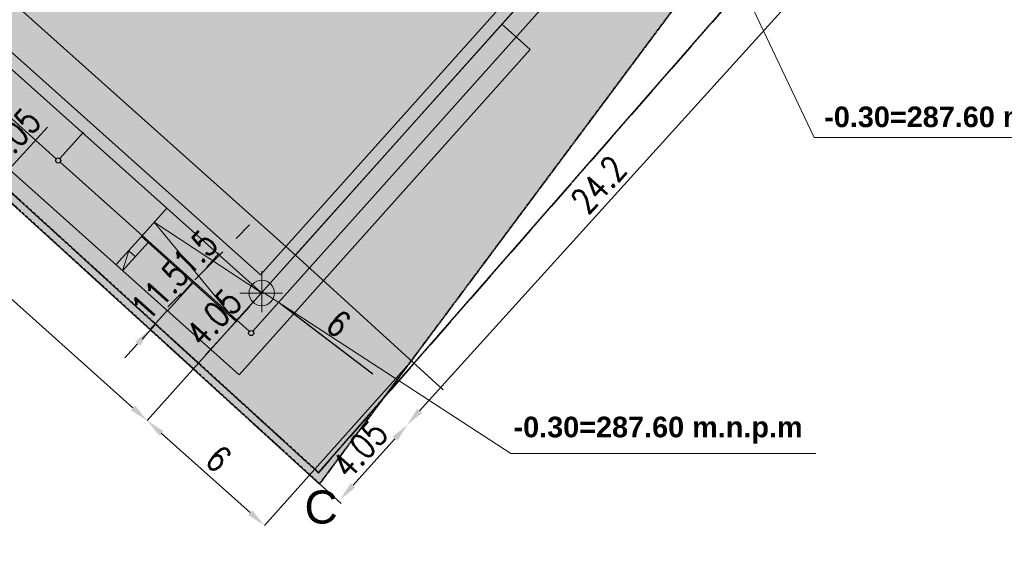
# Model space of a CAD drawing. Header units: millimetres. Extents: x -115268 to 140687, y -37779 to 24471.
# Tile 22 of 256: x -29040 to -25162, y -11015 to -8877. Entities that reach past the tile are written whole.
import ezdxf

# ---------------------------------------------------------------- set-up
doc = ezdxf.new("R2010")
doc.units = ezdxf.units.MM
doc.header["$PDMODE"] = 2
doc.header["$PDSIZE"] = 1
for name, pattern in [('0.5_0.5', [10, 5, -5]), ('AUSGEZOGEN', [0]), ('DASHED', [19.05, 12.7, -6.35])]:
    doc.linetypes.add(name, pattern=pattern)
doc.layers.get('0').update_dxf_attribs({"lineweight": 9})
for name, color, linetype, lineweight in [('A_CIENKA', 7, 'Continuous', 9), ('A_granica działki', 12, 'Continuous', 13), ('A_HATCH', 8, 'Continuous', 9), ('A_Kanalizacja opadowa', 3, 'Continuous', 30), ('A_OPIS', 7, 'Continuous', 9), ('A_WIDOK', 253, 'Continuous', 9), ('\x9dciany', 7, 'Continuous', 9)]:
    doc.layers.add(name, color=color, linetype=linetype, lineweight=lineweight)
doc.layers.add('A_WYMIAR', color=253, linetype='Continuous', lineweight=5, transparency=0.2)
doc.layers.add('WYMIARY', color=7, linetype='Continuous')
doc.styles.add('Arial', font='arial.ttf')
doc.styles.add('WYMIARY', font='romans.shx', dxfattribs={"width": 0.8})
doc.dimstyles.new('SKALA_1_500', dxfattribs={"dimscale": 5, "dimtxt": 20, "dimasz": 15, "dimexe": 1, "dimexo": 1, "dimgap": 5, "dimtad": 1, "dimdec": 4, "dimlfac": 0.01, "dimrnd": 0.5, "dimdsep": 46, "dimtxsty": 'WYMIARY', "dimcen": 0.1, "dimdle": 1, "dimse1": 1, "dimse2": 1, "dimadec": 4, "dimazin": 0, "dimtfac": 1, "dimtdec": 4, "dimtix": 1, "dimtmove": 2, "dimatfit": 3, "dimfxl": 1, "dimtolj": 1, "dimarcsym": 0})

# ---------------------------------------------------------------- blocks, each defined once
blk = doc.blocks.new('*D151')
at = {"layer": 'A_WYMIAR', "color": 0, "lineweight": -2, "transparency": 16777216}
blk.add_line((-29093.1, -9478.6), (-28930.1, -9299.9), dxfattribs=at)
at = {"layer": 'A_WYMIAR', "color": 0, "transparency": 16777216}
for points in [[(-28939.3, -9291.4), (-28920.8, -9308.3), (-28879.5, -9244.5)], [(-29102.3, -9470.2), (-29083.8, -9487), (-29143.6, -9534)]]:
    blk.add_solid(points, dxfattribs=at)
at = {"layer": 'Defpoints', "color": 0, "transparency": 16777216}
for p in [(-28883, -9241.3), (-28879.5, -9244.5), (-29140.8, -9536.6)]:
    blk.add_point(p, dxfattribs=at)
at = {"layer": 'A_WYMIAR', "color": 0, "transparency": 16777216, "insert": (-29067, -9338.7), "char_height": 100, "attachment_point": 5, "rotation": 47.6369, "style": 'WYMIARY'}
blk.add_mtext('\\A1;4.05', dxfattribs=at)
blk = doc.blocks.new('*D162')
at = {"layer": 'A_WYMIAR', "color": 0, "lineweight": -2, "transparency": 16777216}
for p, q in [((-28187.3, -9738.6), (-28134.3, -9685.5)), ((-28240.2, -9791.7), (-28350.5, -9902.3)), ((-28403.4, -9955.4), (-28456.4, -10008.6))]:
    blk.add_line(p, q, dxfattribs=at)
at = {"layer": 'A_WYMIAR', "color": 0, "transparency": 16777216}
for points in [[(-28196.1, -9729.8), (-28178.4, -9747.5), (-28240.2, -9791.7)], [(-28412.3, -9946.6), (-28394.6, -9964.3), (-28350.5, -9902.3)]]:
    blk.add_solid(points, dxfattribs=at)
at = {"layer": 'Defpoints', "color": 0, "transparency": 16777216}
for p in [(-28350.5, -9902.3), (-28077.5, -9953.9), (-28187.8, -10064.5)]:
    blk.add_point(p, dxfattribs=at)
at = {"layer": 'A_WYMIAR', "color": 0, "transparency": 16777216, "insert": (-28348.4, -9794.1), "char_height": 100, "attachment_point": 5, "rotation": 45.0864, "style": 'WYMIARY'}
blk.add_mtext('\\A1;1.5', dxfattribs=at)
blk = doc.blocks.new('*D163')
at = {"layer": 'A_WYMIAR', "color": 0, "lineweight": -2, "transparency": 16777216}
for p, q in [((-28304.2, -9853.4), (-28254.2, -9797.5)), ((-28354.2, -9909.3), (-28457.3, -10024.6)), ((-28507.3, -10080.5), (-28557.4, -10136.4))]:
    blk.add_line(p, q, dxfattribs=at)
at = {"layer": 'A_WYMIAR', "color": 0, "transparency": 16777216}
for points in [[(-28313.5, -9845.1), (-28294.9, -9861.8), (-28354.2, -9909.3)], [(-28516.7, -10072.2), (-28498, -10088.9), (-28457.3, -10024.6)]]:
    blk.add_solid(points, dxfattribs=at)
at = {"layer": 'Defpoints', "color": 0, "transparency": 16777216}
for p in [(-28463.6, -10019.1), (-28457.3, -10024.6), (-28184.1, -10061.5)]:
    blk.add_point(p, dxfattribs=at)
at = {"layer": 'A_WYMIAR', "color": 0, "transparency": 16777216, "insert": (-28461.7, -9917), "char_height": 100, "attachment_point": 5, "rotation": 48.1831, "style": 'WYMIARY'}
blk.add_mtext('\\A1;1.5', dxfattribs=at)
blk = doc.blocks.new('*D164')
at = {"layer": 'A_WYMIAR', "color": 0, "lineweight": -2, "transparency": 16777216}
for p, q in [((-28408.9, -9967.3), (-28358.9, -9911.4)), ((-28458.9, -10023.2), (-28525.5, -10097.7)), ((-28575.5, -10153.6), (-28625.5, -10209.5))]:
    blk.add_line(p, q, dxfattribs=at)
at = {"layer": 'A_WYMIAR', "color": 0, "transparency": 16777216}
for points in [[(-28418.2, -9959), (-28399.6, -9975.7), (-28458.9, -10023.2)], [(-28584.8, -10145.2), (-28566.2, -10161.9), (-28525.5, -10097.7)]]:
    blk.add_solid(points, dxfattribs=at)
at = {"layer": 'Defpoints', "color": 0, "transparency": 16777216}
for p in [(-28458.9, -10023.2), (-28527.6, -10095.8), (-28525.5, -10097.7)]:
    blk.add_point(p, dxfattribs=at)
at = {"layer": 'A_WYMIAR', "color": 0, "transparency": 16777216, "insert": (-28548.1, -10010.5), "char_height": 100, "attachment_point": 5, "rotation": 48.1831, "style": 'WYMIARY'}
blk.add_mtext('\\A1;1', dxfattribs=at)
blk = doc.blocks.new('*D839')
at = {"color": 0, "lineweight": -2, "transparency": 16777216}
blk.add_line((-27464.4, -10418.6), (-25942.2, -8734.6), dxfattribs=at)
at = {"color": 0, "transparency": 16777216}
for points in [[(-25951.4, -8726.2), (-25932.9, -8742.9), (-25891.9, -8678.9)], [(-27473.6, -10410.2), (-27455.1, -10427), (-27514.7, -10474.2)]]:
    blk.add_solid(points, dxfattribs=at)
at = {"layer": 'Defpoints', "color": 0, "transparency": 16777216}
for p in [(-26837.6, -7824), (-25891.9, -8678.9), (-28460.4, -9619.3)]:
    blk.add_point(p, dxfattribs=at)
at = {"color": 0, "lineweight": 30, "transparency": 16777216, "insert": (-26758.9, -9526.3), "char_height": 100, "attachment_point": 5, "rotation": 47.8893, "style": 'WYMIARY'}
blk.add_mtext('\\A1;24.2', dxfattribs=at)
blk = doc.blocks.new('*D840')
at = {"color": 0, "lineweight": -2, "transparency": 16777216}
blk.add_line((-27726.8, -10711.6), (-27561.7, -10528), dxfattribs=at)
at = {"color": 0, "transparency": 16777216}
for points in [[(-27571, -10519.6), (-27552.4, -10536.3), (-27511.6, -10472.2)], [(-27736.1, -10703.3), (-27717.5, -10720), (-27776.9, -10767.4)]]:
    blk.add_solid(points, dxfattribs=at)
at = {"layer": 'Defpoints', "color": 0, "transparency": 16777216}
for p in [(-28451.2, -9627.6), (-28716.5, -9922.9), (-27511.6, -10472.2)]:
    blk.add_point(p, dxfattribs=at)
at = {"color": 0, "lineweight": 30, "transparency": 16777216, "insert": (-27700, -10569.7), "char_height": 100, "attachment_point": 5, "rotation": 48.0495, "style": 'WYMIARY'}
blk.add_mtext('\\A1;4.05', dxfattribs=at)
blk = doc.blocks.new('*D841')
at = {"color": 0, "lineweight": -2, "transparency": 16777216}
blk.add_line((-30247.8, -8926.7), (-28593.5, -10406.7), dxfattribs=at)
at = {"color": 0, "transparency": 16777216}
for points in [[(-30239.5, -8917.4), (-30256.1, -8936), (-30303.7, -8876.7)], [(-28585.2, -10397.4), (-28601.8, -10416), (-28537.6, -10456.7)]]:
    blk.add_solid(points, dxfattribs=at)
at = {"layer": 'Defpoints', "color": 0, "transparency": 16777216}
for p in [(-29720, -8224.2), (-27953.8, -9804.2), (-28537.6, -10456.7)]:
    blk.add_point(p, dxfattribs=at)
at = {"color": 0, "lineweight": 30, "transparency": 16777216, "insert": (-29370.6, -9610.8), "char_height": 100, "attachment_point": 5, "rotation": 318.1831, "style": 'WYMIARY'}
blk.add_mtext('\\A1;23.7', dxfattribs=at)
blk = doc.blocks.new('*D842')
at = {"color": 0, "lineweight": -2, "transparency": 16777216}
blk.add_line((-28481.9, -10506.5), (-28131.8, -10819.4), dxfattribs=at)
at = {"color": 0, "transparency": 16777216}
for points in [[(-28473.5, -10497.2), (-28490.2, -10515.8), (-28537.8, -10456.5)], [(-28123.4, -10810.1), (-28140.1, -10828.7), (-28075.9, -10869.4)]]:
    blk.add_solid(points, dxfattribs=at)
at = {"layer": 'Defpoints', "color": 0, "transparency": 16777216}
for p in [(-28537.8, -10456.5), (-28075.9, -10869.4), (-28075.9, -10869.4)]:
    blk.add_point(p, dxfattribs=at)
at = {"color": 0, "lineweight": 30, "transparency": 16777216, "insert": (-28256.8, -10607), "char_height": 100, "attachment_point": 5, "rotation": 318.2079, "style": 'WYMIARY'}
blk.add_mtext('\\A1;6', dxfattribs=at)
blk = doc.blocks.new('*D860')
at = {"layer": 'A_WYMIAR', "color": 0, "lineweight": -2, "transparency": 16777216}
blk.add_line((-28306.2, -10196.2), (-28133.5, -10006.7), dxfattribs=at)
at = {"layer": 'A_WYMIAR', "color": 0, "transparency": 16777216}
for points in [[(-28142.7, -9998.3), (-28124.2, -10015.2), (-28082.9, -9951.3)], [(-28315.5, -10187.8), (-28297, -10204.6), (-28356.8, -10251.6)]]:
    blk.add_solid(points, dxfattribs=at)
at = {"layer": 'Defpoints', "color": 0, "transparency": 16777216}
for p in [(-28086.4, -9948.1), (-28082.9, -9951.3), (-28353.9, -10254.2)]:
    blk.add_point(p, dxfattribs=at)
at = {"layer": 'A_WYMIAR', "color": 0, "transparency": 16777216, "insert": (-28275.3, -10050.9), "char_height": 100, "attachment_point": 5, "rotation": 47.6369, "style": 'WYMIARY'}
blk.add_mtext('\\A1;4.05', dxfattribs=at)
blk = doc.blocks.new('*D861')
at = {"layer": 'A_WYMIAR', "color": 0, "lineweight": -2, "ltscale": 0.5, "transparency": 16777216}
blk.add_line((-28011.1, -9996.4), (-27648.3, -10272), dxfattribs=at)
at = {"layer": 'A_WYMIAR', "color": 0, "ltscale": 0.5, "transparency": 16777216}
for points in [[(-28003.6, -9986.4), (-28018.7, -10006.3), (-28070.9, -9951)], [(-27640.8, -10262.1), (-27655.9, -10282), (-27588.6, -10317.4)]]:
    blk.add_solid(points, dxfattribs=at)
at = {"layer": 'Defpoints', "color": 0, "ltscale": 0.5, "transparency": 16777216}
for p in [(-28070.9, -9951), (-27588.6, -10317.4), (-27588.6, -10317.4)]:
    blk.add_point(p, dxfattribs=at)
at = {"layer": 'A_WYMIAR', "color": 0, "ltscale": 0.5, "transparency": 16777216, "insert": (-27784.4, -10074.5), "char_height": 100, "attachment_point": 5, "rotation": 322.7746, "style": 'WYMIARY'}
blk.add_mtext('\\A1;6', dxfattribs=at)

msp = doc.modelspace()

# ---------------------------------------------------------------- hatches: boundary and pattern name
at = {"linetype": 'AUSGEZOGEN', "lineweight": 0, "true_color": 0x000000}
h = msp.add_hatch(color=18, dxfattribs=at)
h.paths.add_polyline_path([(-28520.00026, -6882.48338), (-28482.7363, -6915.821), (-28236.03787, -6640.0677), (-27215.00538, -7553.51866), (-27181.66775, -7516.2547), (-28239.9642, -6569.46612)], flags=0)
h.paths.add_polyline_path([(-26544.25411, -8153.59593), (-27584.38804, -9316.23147), (-27547.12408, -9349.5691), (-26473.65252, -8149.6696), (-27181.66775, -7516.2547), (-27215.00538, -7553.51866)], flags=0)
h.paths.add_polyline_path([(-27547.12408, -9349.5691), (-27584.38804, -9316.23147), (-28091.11996, -9882.64366), (-29074.88849, -9002.53032), (-29108.22612, -9039.79428), (-28087.19363, -9953.24524)], flags=0)
h.paths.add_polyline_path([(-29782.90372, -8369.11543), (-28482.7363, -6915.821), (-28520.00026, -6882.48338), (-29853.50531, -8373.04176), (-29108.22612, -9039.79428), (-29074.88849, -9002.53032)], flags=0)
at = {"layer": 'A_HATCH', "true_color": 0x58ba48, "transparency": 33554559}
h = msp.add_hatch(color=85, dxfattribs=at)
h.dxf.hatch_style = 1
h.paths.add_polyline_path([(-28630.17584, -5952.01349), (-28736.12004, -5857.23215), (-30361.44087, -7650.26924), (-30243.71695, -7755.58913)])
edge = h.paths.add_edge_path()
edge.add_line((-28296.79958, -5579.37389), (-28083.14512, -5342.57166))
edge.add_arc((-28375.71911, -5198.01506), 326.33748, 333.70668449, 375.23204617)
edge.add_line((-28060.84596, -5112.27678), (-28736.12004, -5857.23215))
edge.add_line((-28736.12004, -5857.23215), (-28630.17584, -5952.01349))
edge.add_line((-28630.17584, -5952.01349), (-28296.79958, -5579.37389))
h.paths.add_polyline_path([(-30577.09321, -8128.22872), (-30243.71695, -7755.58913), (-30361.44087, -7650.26924), (-30745.12107, -8073.54127), (-27858.33129, -10706.13174), (-27493.34827, -10216.16402), (-27842.05124, -9904.20228), (-28175.42751, -10276.84188)])
h.paths.add_polyline_path([(-28821.70547, -7219.72187), (-28821.70547, -6916.00391), (-29957.75518, -8185.85169), (-29806.83263, -8320.87222)])
h.paths.add_polyline_path([(-28768.48082, -7160.2287), (-28919.40337, -7025.20817), (-28821.70547, -6916.00391), (-28821.70547, -7219.72187)], flags=17)
h.paths.add_polyline_path([(-26155.379, -8420.02089), (-26042.10184, -8267.39395), (-26342.39797, -7998.73642), (-26475.74878, -8147.78997), (-26473.65151, -8149.66848), (-27140.40504, -8894.94879), (-27028.61317, -8994.96167), (-27842.05124, -9904.20228), (-27493.34827, -10216.16402)])
h.paths.add_polyline_path([(-25440.8582, -7457.2926), (-25679.60677, -7243.36779), (-26016.01357, -7619.37767), (-27589.27456, -6213.36074), (-27719.69825, -6363.64109), (-26142.22232, -7774.98905), (-26342.39797, -7998.73642), (-26042.10184, -8267.39395)])
at = {"layer": 'A_HATCH', "true_color": 0x939598, "transparency": 33554648}
h = msp.add_hatch(color=252, dxfattribs=at)
h.dxf.hatch_style = 1
edge = h.paths.add_edge_path()
edge.add_line((-27674.27093, -5458.27578), (-28060.84578, -5112.27658))
edge.add_line((-28060.84578, -5112.27658), (-28060.84596, -5112.27678))
edge.add_arc((-28375.71911, -5198.01506), 326.33748, -26.29331551, 15.23204617, ccw=False)
edge.add_line((-28083.14512, -5342.57166), (-28296.79958, -5579.37389))
edge.add_line((-28296.79958, -5579.37389), (-28630.17584, -5952.01349))
edge.add_line((-28630.17584, -5952.01349), (-28392.4506, -6164.6907))
edge.add_line((-28392.4506, -6164.6907), (-27674.27093, -5458.27578))
edge = h.paths.add_edge_path()
edge.add_arc((-27541.35201, -5934.83565), 311.57202, 79.38971076, 122.65184613, ccw=False)
edge.add_line((-27483.98292, -5628.5908), (-27674.27093, -5458.27578))
edge.add_line((-27674.27093, -5458.27578), (-28392.4506, -6164.6907))
edge.add_line((-28392.4506, -6164.6907), (-28257.56765, -6285.36165))
edge.add_line((-28257.56765, -6285.36165), (-27709.45536, -5672.50306))
edge = h.paths.add_edge_path()
edge.add_line((-27214.68532, -5869.6224), (-27483.98292, -5628.5908))
edge.add_arc((-27541.35201, -5934.83565), 311.57202, 79.38971076, 122.65184613)
edge.add_line((-27709.45536, -5672.50306), (-28257.56765, -6285.36165))
edge.add_line((-28257.56765, -6285.36165), (-28106.6137, -6420.41028))
edge.add_line((-28106.6137, -6420.41028), (-27906.58794, -6196.82652))
edge.add_line((-27906.58794, -6196.82652), (-27058.96722, -6955.13731))
edge.add_line((-27058.96722, -6955.13731), (-26927.05499, -6804.79474))
edge.add_line((-26927.05499, -6804.79474), (-27551.52039, -6246.12642))
edge.add_line((-27551.52039, -6246.12642), (-27214.68532, -5869.6224))
h.paths.add_polyline_path([(-27214.68532, -5869.6224), (-27551.52039, -6246.12642), (-27248.95533, -6177.91448)], flags=17)
h.paths.add_polyline_path([(-27248.95533, -6177.91448), (-27551.52039, -6246.12642), (-27283.21988, -6486.15733)], flags=17)
h.paths.add_polyline_path([(-26760.15619, -6276.44332), (-26946.43862, -6109.71343), (-27283.21988, -6486.15733), (-27096.90008, -6652.84546)])
h.paths.add_polyline_path([(-26946.40269, -6109.67327), (-27214.6767, -5869.5449), (-27248.95533, -6177.91448), (-27283.21988, -6486.15733)], flags=17)
h.paths.add_polyline_path([(-26593.97692, -6425.18011), (-26760.15619, -6276.44332), (-27096.90008, -6652.84546), (-26927.05499, -6804.79474)], flags=17)
h.paths.add_polyline_path([(-26573.87377, -6443.1732), (-26593.97692, -6425.18011), (-26927.05499, -6804.79474), (-26910.58028, -6819.53359)], flags=17)
h.paths.add_polyline_path([(-26573.87377, -6443.1732), (-26910.58028, -6819.53359), (-26724.26049, -6986.22172), (-26387.59134, -6609.90308)], flags=17)
h.paths.add_polyline_path([(-26387.59134, -6609.90308), (-26724.26049, -6986.22172), (-26537.94069, -7152.90985), (-26201.30891, -6776.63296)], flags=17)
h.paths.add_polyline_path([(-25680.40487, -7242.86196), (-26201.30891, -6776.63296), (-26537.94069, -7152.90985), (-26145.70742, -7503.94809)])
h.paths.add_polyline_path([(-25944.64171, -7539.60032), (-25680.40487, -7242.86196), (-26145.70742, -7503.94809), (-26016.21685, -7619.60816)])
h.paths.add_polyline_path([(-27719.69825, -6363.64109), (-27588.60844, -6212.59321), (-26145.70742, -7503.94809), (-26016.21685, -7619.60816), (-25944.64171, -7539.60032), (-26016.21685, -7619.60816), (-25978.9813, -7652.97424)])
h.paths.add_polyline_path([(-26140.82491, -7773.42709), (-27719.69825, -6363.64109), (-25978.9813, -7652.97424), (-26016.21685, -7619.60816), (-26351.62089, -7319.59798), (-26537.94069, -7152.90985), (-26724.26049, -6986.22172), (-26910.58028, -6819.53359), (-26927.05499, -6804.79474), (-27058.96722, -6955.13731), (-26673.15088, -7300.30195), (-27006.52986, -7672.94342), (-26473.65524, -8149.67148), (-26473.75263, -8148.61589), (-26476.22688, -8148.32437)])
h.paths.add_polyline_path([(-26673.15088, -7300.30195), (-27058.96722, -6955.13731), (-27082.05186, -6981.44726), (-26722.57199, -7303.05038), (-27032.61366, -7649.606), (-27006.52889, -7672.94234)], flags=17)
h.paths.add_polyline_path([(-27082.05186, -6981.44726), (-27390.18716, -7329.70705), (-27032.61299, -7649.60525), (-26722.57199, -7303.05038)], flags=17)
h.paths.add_polyline_path([(-27557.28468, -6556.28756), (-27867.3246, -6902.84238), (-27390.18608, -7329.707), (-27082.05186, -6981.44726)])
h.paths.add_polyline_path([(-27906.58794, -6196.82652), (-28239.9642, -6569.46612), (-27867.3246, -6902.84238), (-27557.28468, -6556.28756)], flags=17)
h.paths.add_polyline_path([(-27906.58794, -6196.82652), (-27557.28468, -6556.28756), (-27082.05186, -6981.44726), (-27058.96722, -6955.13731)])
h.paths.add_polyline_path([(-28106.6137, -6420.41028), (-28257.56765, -6285.36165), (-28437.55943, -6486.61513), (-28286.63688, -6621.63566)])
h.paths.add_polyline_path([(-28257.56765, -6285.36165), (-28392.4506, -6164.6907), (-28821.70547, -6586.9138), (-28821.70547, -6916.00391), (-28919.40337, -7025.20817), (-28768.48082, -7160.2287), (-28286.63688, -6621.63566), (-28437.55943, -6486.61513)])
h.paths.add_polyline_path([(-28392.4506, -6164.6907), (-28630.17584, -5952.01349), (-30243.71695, -7755.58913), (-29806.83263, -8320.87222), (-29806.83263, -8320.87222), (-29957.75518, -8185.85169), (-28821.70547, -6916.00391), (-28821.70547, -6586.9138)])
h.paths.add_polyline_path([(-28400.41083, -9605.94136), (-28634.67604, -9865.98226), (-28175.42751, -10276.84188), (-27842.05124, -9904.20228), (-27953.84312, -9804.1894), (-28053.856, -9915.98128)])
h.paths.add_polyline_path([(-27028.61317, -8994.96167), (-27140.40504, -8894.94879), (-27953.84312, -9804.1894), (-27842.05124, -9904.20228)])
h.paths.add_polyline_path([(-28408.04766, -9599.10918), (-28367.96503, -9634.96849), (-28003.84956, -9860.08534), (-28086.42404, -9952.38501)])
h.paths.add_polyline_path([(-28367.96503, -9634.96849), (-28400.41083, -9605.94136), (-28053.856, -9915.98128), (-28003.84956, -9860.08534)], flags=17)
h.paths.add_polyline_path([(-28367.96503, -9634.96849), (-28426.4956, -9582.60502), (-28400.41083, -9605.94136)], flags=17)
h.paths.add_polyline_path([(-28400.41083, -9605.94136), (-28426.4956, -9582.60502), (-28634.70813, -9865.95356), (-28450.41726, -9661.8373)], flags=17)
h.paths.add_polyline_path([(-28450.41726, -9661.8373), (-28634.70813, -9865.95356), (-28500.4237, -9717.73324)], flags=16)
h.paths.add_polyline_path([(-28634.70813, -9865.95356), (-28659.85898, -9843.45274), (-28634.67604, -9865.98226)])
h.paths.add_polyline_path([(-29806.83263, -8320.87222), (-30243.71695, -7755.58913), (-30577.09321, -8128.22872), (-28659.85898, -9843.45274), (-28634.70813, -9865.95356), (-28426.4956, -9582.60502), (-28367.96503, -9634.96849), (-28491.70404, -9524.26729)])
h.paths.add_polyline_path([(-26844.42402, -6746.52616), (-26486.16102, -7057.95944), (-26477.18356, -7065.99102), (-26835.44657, -6754.55774)], flags=17)
at = {"layer": '\x9dciany', "ltscale": 0.5, "true_color": 0xffffff, "transparency": 33554661}
h = msp.add_hatch(color=7, dxfattribs=at)
h.dxf.hatch_style = 1
h.paths.add_polyline_path([(-28091.11996, -9882.64366), (-26544.25411, -8153.59593), (-28236.03787, -6640.0677), (-29782.90372, -8369.11543)])
at = {"layer": '\x9dciany', "linetype": 'AUSGEZOGEN', "lineweight": 0}
for points in [[(-27307.55193, -9185.74651), (-27260.74376, -9328.25614), (-27160.73088, -9216.46426)], [(-28819.58729, -9392.07415), (-28962.09693, -9438.88232), (-28850.30505, -9538.8952)], [(-28664.88124, -9530.47953), (-28807.39088, -9577.2877), (-28695.599, -9677.30058)]]:
    msp.add_hatch(color=256, dxfattribs=at).paths.add_polyline_path(points, flags=0)
at = {"layer": '\x9dciany', "ltscale": 0.5, "true_color": 0xff0000, "transparency": 33554687}
h = msp.add_hatch(color=1, dxfattribs=at)
h.dxf.hatch_style = 1
h.paths.add_polyline_path([(-28086.42404, -9903.93019, 0.4142135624), (-28136.42404, -9953.93019), (-28100.40454, -9953.93019), (-28086.42404, -9948.14818)])
h.paths.add_polyline_path([(-28036.42404, -9953.93019), (-28086.42404, -9953.93019), (-28086.42404, -10003.93019, 0.4142135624)])
h.paths.add_polyline_path([(-28086.42404, -9948.14818), (-28100.40454, -9953.93019), (-28086.42404, -9953.93019)], flags=17)

# ---------------------------------------------------------------- linework, layer by layer
at = {"color": 7, "linetype": 'AUSGEZOGEN', "lineweight": 0}
msp.add_line((-26474.23072, -8149.15029), (-27953.84312, -9804.1894), dxfattribs=at)
at = {"color": 1, "lineweight": 20, "ltscale": 0.5, "true_color": 0xff0000}
for points in [[(-26475.75783, -8147.80009), (-25910.90855, -9341.70501), (-24709.661, -9341.70501)], [(-28086.42404, -9948.14818), (-27104.95647, -10586.20164), (-25903.70893, -10586.20164)]]:
    msp.add_lwpolyline(points, dxfattribs=at)
at = {"layer": 'A_CIENKA', "color": 1, "linetype": 'Continuous', "lineweight": 20, "ltscale": 100, "true_color": 0xff0000}
for p, q in [((-28086.42404, -10029.01276), (-28086.42404, -9867.2836)), ((-28173.20403, -9953.93019), (-28004.07009, -9953.93019))]:
    msp.add_line(p, q, dxfattribs=at)
at = {"layer": 'A_CIENKA', "color": 7, "linetype": 'AUSGEZOGEN', "lineweight": 0}
msp.add_lwpolyline([(-29720.1548, -8223.98592), (-27953.84312, -9804.1894), (-27953.84312, -9804.1894)], dxfattribs=at)
at = {"layer": 'A_CIENKA', "ltscale": 0.5}
for points in [[(-28537.79441, -10456.50582), (-27954.04668, -9804.0073)], [(-27371.32149, -10335.41651), (-27953.84312, -9804.1894)], [(-28076.0346, -10869.61211), (-27492.28687, -10217.11359)], [(-27774.08369, -10782.96085), (-27858.3313, -10706.13175)]]:
    msp.add_lwpolyline(points, dxfattribs=at)
at = {"layer": 'A_CIENKA', "color": 1, "linetype": 'Continuous', "lineweight": 20, "ltscale": 100, "true_color": 0xff0000}
msp.add_circle((-28086.42404, -9953.93019), 50, dxfattribs=at)
at = {"layer": 'A_granica działki', "color": 242, "linetype": '0.5_0.5', "lineweight": 40, "ltscale": 0.05, "true_color": 0xcd2027}
msp.add_lwpolyline([(-28060.78275, -5112.20705), (-30745.12107, -8073.54127), (-27858.33129, -10706.13174), (-26155.379, -8420.02089), (-25440.84606, -7457.27624)], close=True, dxfattribs=at)
at = {"layer": 'A_granica działki', "color": 180, "linetype": '0.5_0.5', "lineweight": 40, "ltscale": 0.05, "true_color": 0x3413ec}
msp.add_lwpolyline([(-28058.57752, -5154.44332), (-30702.80601, -8071.52878), (-27862.59736, -10661.63987), (-25249.12583, -7669.30001), (-25249.12583, -7669.30001)], close=True, dxfattribs=at)
at = {"layer": 'A_Kanalizacja opadowa', "color": 82, "true_color": 0x39c62f}
for p, q in [((-28121.47649, -10104.09944), (-26173.72881, -7926.95609)), ((-28881.3266, -9424.31127), (-28787.98125, -9319.97218))]:
    msp.add_line(p, q, dxfattribs=at)
for points in [[(-28895.44692, -9425.09653), (-29179.89109, -9170.62294)], [(-28135.59681, -10104.8847), (-28880.54133, -9438.43158)]]:
    msp.add_lwpolyline(points, dxfattribs=at)
at = {"layer": 'A_Kanalizacja opadowa'}
msp.add_circle((-28887.99412, -9431.76406), 10, dxfattribs=at)
at = {"layer": 'A_Kanalizacja opadowa', "color": 82, "true_color": 0x39c62f}
msp.add_circle((-28128.14402, -10111.55223), 10, dxfattribs=at)
at = {"layer": 'A_OPIS', "lineweight": 15}
msp.add_lwpolyline([(-29853.50531, -8373.04176), (-28087.19363, -9953.24524), (-26473.65252, -8149.6696), (-28239.9642, -6569.46612)], close=True, dxfattribs=at)
at = {"layer": 'A_OPIS'}
msp.add_lwpolyline([(-28236.03787, -6640.0677), (-29782.90372, -8369.11543), (-28091.11996, -9882.64366), (-26544.25411, -8153.59593)], close=True, dxfattribs=at)
msp.add_lwpolyline([(-28236.03787, -6640.0677), (-29782.90372, -8369.11543), (-28091.11996, -9882.64366), (-26544.25411, -8153.59593)], close=True, dxfattribs=at)
at = {"layer": 'A_WIDOK', "color": 7, "linetype": 'AUSGEZOGEN', "lineweight": 20}
msp.add_line((-28560.42431, -9731.14155), (-28660.43718, -9842.93343), dxfattribs=at)
at = {"layer": 'A_WIDOK', "color": 0, "lineweight": 20}
msp.add_lwpolyline([(-27140.40504, -8894.94879), (-27028.61317, -8994.96167), (-28175.42751, -10276.84188), (-30577.09321, -8128.22872), (-28296.79958, -5579.37389), (-28083.14512, -5342.57166)], dxfattribs=at)
at = {"layer": 'A_WIDOK', "color": 7, "linetype": 'AUSGEZOGEN', "lineweight": 20}
for points in [[(-26142.19318, -7774.95648), (-27719.69825, -6363.64109), (-27586.36876, -6214.59674), (-27719.69825, -6363.64109), (-26141.51357, -7774.19684), (-26476.43744, -8148.55972), (-26474.23072, -8149.15029), (-28087.77183, -9952.72593), (-28187.78471, -10064.51781), (-28560.42431, -9731.14155), (-28460.41143, -9619.34967)], [(-28584.34597, -9810.37383), (-28610.43075, -9787.03749), (-28634.35241, -9866.26977), (-28534.33953, -9754.47789), (-28187.98827, -10064.3357), (-28510.41787, -9675.24561), (-28087.2436, -9953.20765)]]:
    msp.add_lwpolyline(points, dxfattribs=at)
at = {"layer": 'WYMIARY', "color": 180, "linetype": 'DASHED', "lineweight": 40, "ltscale": 0.1, "true_color": 0x3413ec}
msp.add_arc((-28883.74606, -5548.57624), 7500, 13.024316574, 11.331864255, dxfattribs=at)
at = {"layer": '\x9dciany', "color": 7, "linetype": 'AUSGEZOGEN', "lineweight": 0}
msp.add_lwpolyline([(-29782.90372, -8369.11543), (-28091.11996, -9882.64366), (-26544.25411, -8153.59593), (-28236.03787, -6640.0677)], close=True, dxfattribs=at)

# ---------------------------------------------------------------- texts
at = {"layer": 'A_granica działki', "color": 242, "linetype": '0.5_0.5', "lineweight": 40, "true_color": 0xcd2027, "insert": (-27918.11852, -10732.30368), "char_height": 130, "attachment_point": 1, "style": 'Arial'}
msp.add_mtext_dynamic_manual_height_columns('C', width=251.2512273, gutter_width=17.5, heights=[0], dxfattribs=at)
at = {"layer": 'A_OPIS', "color": 1, "true_color": 0xff0000, "char_height": 75, "attachment_point": 1}
for insert in [(-25870.97577, -9219.10623), (-27094.69348, -10441.23621)]:
    msp.add_mtext_dynamic_manual_height_columns('\\pxi-1,l1,t3;{\\fArial|b1|i0|c238|p34;\\H1.0833x;-0.30=287.60 m.n.p.m}', width=1327.746285, gutter_width=15, heights=[964.47937], dxfattribs=dict(at, insert=insert))

# ---------------------------------------------------------------- dimensions: what is measured, and where the dimension line sits
at = {"lineweight": 30}
for p1, p2, distance, text, picture, middle in [((-28460.41143, -9619.34967), (-26837.62441, -7824.04777), -1274.84537, '24.2', '*D839', (-26758.91143, -9526.27273)), ((-29719.95125, -8224.16803), (-27953.84312, -9804.1894), -875.50885, '23.7', '*D841', (-29370.63848, -9610.7813)), ((-28716.53804, -9922.86077), (-28451.1663, -9627.6227), -1263.38412, '4.05', '*D840', (-27700.02353, -10569.66213))]:
    dim = msp.add_aligned_dim(p1=p1, p2=p2, distance=distance, text=text, dimstyle='SKALA_1_500', dxfattribs=at)
    dim.commit()
    dim.dimension.update_dxf_attribs({"geometry": picture, "text_midpoint": middle})
dim = msp.add_aligned_dim(p1=(-28537.79441, -10456.50582), p2=(-28075.85551, -10869.41193), distance=0, dimstyle='SKALA_1_500', dxfattribs=at)
dim.commit()
dim.dimension.update_dxf_attribs({"geometry": '*D842', "text_midpoint": (-28256.84276, -10607.04126)})
at = {"layer": 'A_WYMIAR'}
for base, p1, p2, picture, middle in [((-28879.53345, -9244.45096), (-29140.7676, -9536.62171), (-28883.01816, -9241.27311), '*D151', (-29066.98927, -9338.70259)), ((-28082.93933, -9951.32603), (-28353.9191, -10254.18343), (-28086.42404, -9948.14818), '*D860', (-28275.26796, -10050.92098))]:
    dim = msp.add_linear_dim(base=base, p1=p1, p2=p2, angle=47.63693792, text='4.05', dimstyle='SKALA_1_500', dxfattribs=at)
    dim.commit()
    dim.dimension.update_dxf_attribs({"geometry": picture, "text_midpoint": middle})
dim = msp.add_aligned_dim(p1=(-28077.53003, -9953.93019), p2=(-28187.78471, -10064.51781), distance=-229.70936, dimstyle='SKALA_1_500', dxfattribs=at)
dim.commit()
dim.dimension.update_dxf_attribs({"geometry": '*D162', "text_midpoint": (-28348.44401, -9794.08702)})
for base, p1, p2, picture, middle in [((-28457.34317, -10024.63038), (-28184.06389, -10061.52438), (-28463.55383, -10019.07411), '*D163', (-28461.66136, -9916.97163)), ((-28525.49242, -10097.6813), (-28458.89583, -10023.24132), (-28527.62286, -10095.77534), '*D164', (-28548.09006, -10010.45487))]:
    dim = msp.add_linear_dim(base=base, p1=p1, p2=p2, angle=48.18308485, dimstyle='SKALA_1_500', dxfattribs=at)
    dim.commit()
    dim.dimension.update_dxf_attribs({"geometry": picture, "text_midpoint": middle})
at = {"layer": 'A_WYMIAR', "ltscale": 0.5}
dim = msp.add_aligned_dim(p1=(-28070.86095, -9950.99369), p2=(-27588.59509, -10317.38996), distance=0, text='6', dimstyle='SKALA_1_500', dxfattribs=at)
dim.commit()
dim.dimension.update_dxf_attribs({"geometry": '*D861', "text_midpoint": (-27784.35665, -10074.47216)})

doc.saveas('drawing.dxf')
